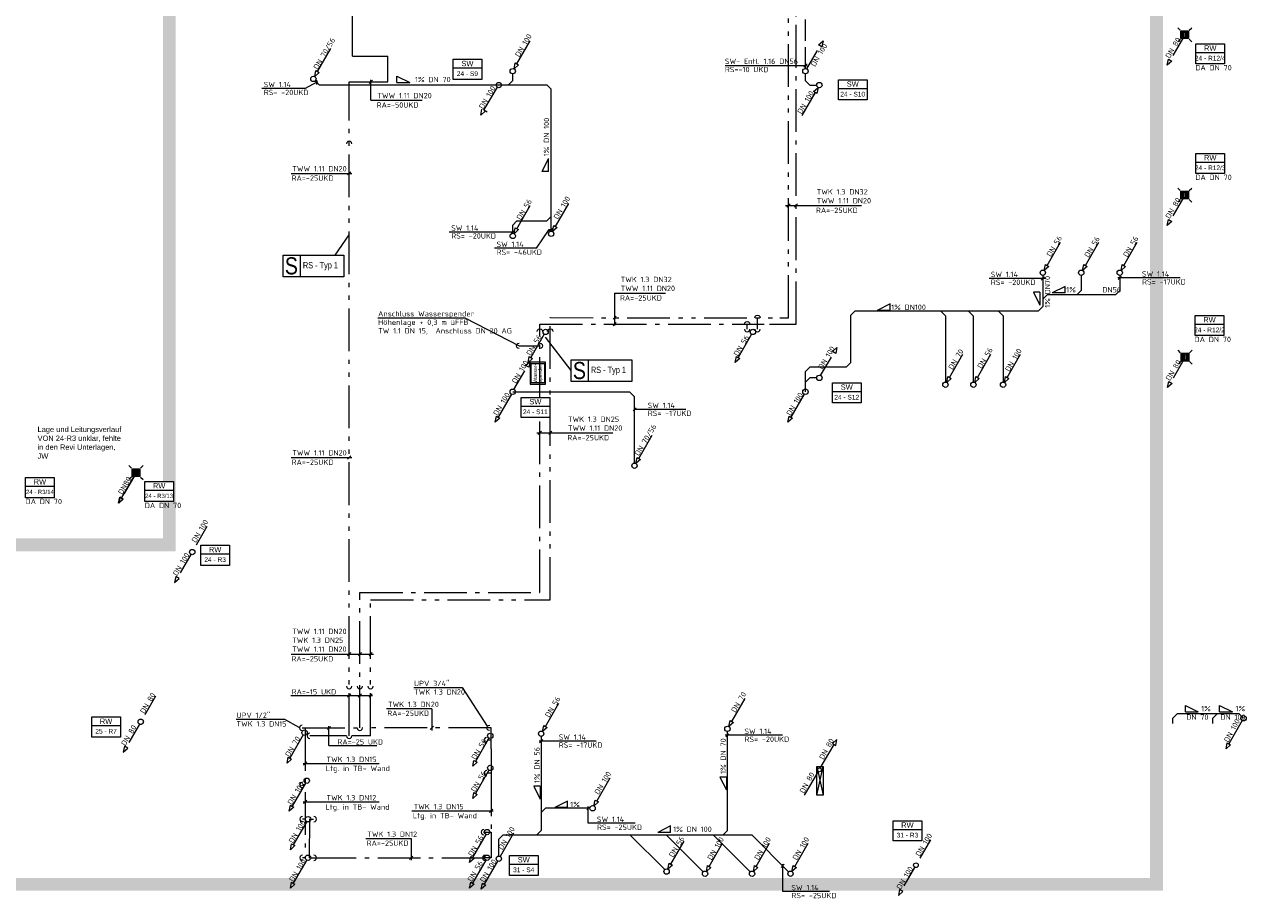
# Model space of a CAD drawing. Header units: metres. Extents: x -5 to 278, y -19 to 180.
# Tile 19 of 59: x 68 to 97, y 62 to 82. Entities that reach past the tile are written whole.
import ezdxf
from ezdxf.enums import TextEntityAlignment as Align

# ---------------------------------------------------------------- set-up
doc = ezdxf.new("R2010")
doc.units = ezdxf.units.M
doc.header["$LTSCALE"] = 0.1
for name, pattern in [('_PGMM_Ge_2Pkt', [16, 10, -2, 0, -2, 0, -2]), ('_PGMM_Ge_Ku', [6.5, 5, -1.5]), ('_PGMM_Ge_Pkt', [14, 10, -2, 0, -2])]:
    doc.linetypes.add(name, pattern=pattern)
doc.layers.get('0').update_dxf_attribs({"linetype": 'CONTINUOUS', "lineweight": 20})
for name, color, linetype, lineweight in [('A_TWW Bereiter_4', 34, 'CONTINUOUS', 20), ('S_Ablauf', 250, 'CONTINUOUS', 20), ('S_Fallstrangentlüftung', 24, '_PGMM_Ge_Ku', 20), ('S_Fallstrangentlüftung TXT', 24, 'CONTINUOUS', 20), ('S_Feuerlöschleitung trocken', 90, '_PGMM_FLT', 20), ('S_Feuerlöschleitung trocken TXT', 52, 'CONTINUOUS', 20), ('S_Kaltwasser', 90, '_PGMM_Ge_Pkt', 20), ('S_Regenwasser', 162, '_PGMM_Ge_Ku', 20), ('S_Regenwasser TXT', 162, 'CONTINUOUS', 20), ('S_Schmutzwasser', 34, 'CONTINUOUS', 20), ('S_Schmutzwasser TXT', 34, 'CONTINUOUS', 20), ('S_Stempel Schott', 125, 'CONTINUOUS', 20), ('S_TXT Strang RW', 140, 'CONTINUOUS', 20), ('S_TXT Strang SW', 30, 'CONTINUOUS', 20), ('S_TXT_W+K+Z', 125, 'CONTINUOUS', 20), ('S_Warmwasser', 10, '_PGMM_Ge_2Pkt', 20), ('S_Wasserspender', 210, 'CONTINUOUS', 20)]:
    doc.layers.add(name, color=color, linetype=linetype, lineweight=lineweight)
doc.styles.add('ACS_ISOCT', font='ISOCT')
doc.styles.add('Arial', font='arial.ttf')
doc.styles.add('ARIAL_NARROW', font='ARIALN.TTF')
doc.styles.get("Standard").update_dxf_attribs({"font": 'isocp.shx', "height": 0.001})
doc.linetypes.add('_PGMM_FLT', pattern='A,8,0,["FLT",ACS_ISOCT,S=1,R=0,X=0,Y=-0.5],-3.2', length=11.2)

# ---------------------------------------------------------------- blocks, each defined once
blk = doc.blocks.new('Wasserspender')
at = {"color": 0, "linetype": 'ByBlock'}
for points in [[(0, -0.36), (0.515, -0.36), (0.515, 0), (0, 0)], [(0.031, -0.022), (0.484, -0.022), (0.484, -0.338), (0.031, -0.338)]]:
    blk.add_lwpolyline(points, close=True, dxfattribs=at)
at = {"color": 0, "linetype": 'ByBlock', "insert": (0.038, -0.077), "char_height": 0.085, "attachment_point": 1, "rotation": 360, "line_spacing_factor": 0.78, "style": 'Arial'}
blk.add_mtext('Wasser-\\Pspender', dxfattribs=at)
blk = doc.blocks.new('Ablauf')
at = {"color": 0, "linetype": 'ByBlock'}
for p, q in [((-0.105, 0.105), (-0.165, 0.165)), ((-0.09, 0.09), (0.09, 0.09)), ((-0.09, -0.09), (-0.09, 0.09)), ((0.075, 0.075), (-0.075, 0.075)), ((-0.075, 0.075), (-0.075, -0.075)), ((-0.045, 0.075), (-0.045, -0.075)), ((-0.015, -0.075), (-0.015, 0.075)), ((0.015, 0.075), (0.015, -0.075)), ((0.045, -0.075), (0.045, 0.075)), ((0.075, -0.075), (0.075, 0.075)), ((0.09, 0.09), (0.09, -0.09)), ((0.105, 0.105), (0.165, 0.165)), ((-0.105, -0.105), (-0.165, -0.165)), ((0.09, -0.09), (-0.09, -0.09)), ((-0.075, -0.075), (0.075, -0.075)), ((0.105, -0.105), (0.165, -0.165))]:
    blk.add_line(p, q, dxfattribs=at)
blk = doc.blocks.new('Feuerlöschschrank')
at = {"color": 0, "linetype": 'ByBlock'}
blk.add_lwpolyline([(0.15, 0), (0, 0), (0, 0.67), (0.15, 0.67)], close=True, dxfattribs=at)
for points in [[(0, 0), (0.15, 0.67)], [(0, 0.67), (0.15, 0)]]:
    blk.add_lwpolyline(points, dxfattribs=at)
blk = doc.blocks.new('*U26')
at = {"color": 0, "linetype": 'ByBlock'}
blk.add_wipeout([(0, 0), (0.671, 0), (0.671, -0.473), (0, -0.473)], dxfattribs=at)
blk.add_lwpolyline([(0, 0), (0.671, 0), (0.671, -0.473), (0, -0.473)], close=True, dxfattribs=at)
blk.add_lwpolyline([(0, -0.203), (0.671, -0.203)], dxfattribs=at)
blk.add_lwpolyline([(0, -0.203), (0.671, -0.203)], dxfattribs=at)
at = {"color": 0, "linetype": 'ByBlock', "insert": (0.336, -0.102), "char_height": 0.125, "width": 0.20598, "attachment_point": 5, "style": 'ACS_ISOCT'}
blk.add_mtext('{\\fArial|b0|i0|c0|p34;SW}', dxfattribs=at)
at = {"color": 0, "linetype": 'ByBlock', "style": 'Arial'}
blk.add_attdef('STRANG_NR.', text='', height=0.11, dxfattribs=at).set_placement((0.336, -0.338), align=Align.MIDDLE_CENTER)
blk = doc.blocks.new('*U27')
at = {"color": 0, "linetype": 'ByBlock'}
blk.add_wipeout([(0, 0), (0.671, 0), (0.671, -0.473), (0, -0.473)], dxfattribs=at)
blk.add_lwpolyline([(0, 0), (0.671, 0), (0.671, -0.473), (0, -0.473)], close=True, dxfattribs=at)
blk.add_lwpolyline([(0, -0.203), (0.671, -0.203)], dxfattribs=at)
blk.add_lwpolyline([(0, -0.203), (0.671, -0.203)], dxfattribs=at)
at = {"color": 0, "linetype": 'ByBlock', "insert": (0.336, -0.102), "char_height": 0.125, "width": 0.20598, "attachment_point": 5, "style": 'ACS_ISOCT'}
blk.add_mtext('{\\fArial|b0|i0|c0|p34;RW}', dxfattribs=at)
at = {"color": 0, "linetype": 'ByBlock', "style": 'Arial'}
blk.add_attdef('STRANG_NR.', text='', height=0.11, dxfattribs=at).set_placement((0.336, -0.338), align=Align.MIDDLE_CENTER)
blk = doc.blocks.new('*U29')
at = {"color": 0, "linetype": 'ByBlock'}
blk.add_wipeout([(0, 0), (0.671, 0), (0.671, -0.473), (0, -0.473)], dxfattribs=at)
blk.add_lwpolyline([(0, 0), (0.671, 0), (0.671, -0.473), (0, -0.473)], close=True, dxfattribs=at)
blk.add_lwpolyline([(0, -0.203), (0.671, -0.203)], dxfattribs=at)
blk.add_lwpolyline([(0, -0.203), (0.671, -0.203)], dxfattribs=at)
at = {"color": 0, "linetype": 'ByBlock', "insert": (0.336, -0.102), "char_height": 0.125, "width": 0.20598, "attachment_point": 5, "style": 'ACS_ISOCT'}
blk.add_mtext('{\\fArial|b0|i0|c0|p34;SW}', dxfattribs=at)
at = {"color": 0, "linetype": 'ByBlock', "style": 'Arial'}
blk.add_attdef('STRANG_NR.', text='', height=0.11, dxfattribs=at).set_placement((0.336, -0.338), align=Align.MIDDLE_CENTER)

msp = doc.modelspace()

# ---------------------------------------------------------------- linework, layer by layer
at = {"layer": 'A_TWW Bereiter_4', "const_width": 0.3}
for points in [[(94.14, 121.061), (-4.238, 121.061), (-4.238, 62.226), (94.14, 62.226)], [(56.64, 98.361), (71.04, 98.361), (71.04, 70.171), (56.64, 70.171)]]:
    msp.add_lwpolyline(points, close=True, dxfattribs=at)
at = {"layer": 'S_Fallstrangentlüftung'}
for p, q in [((85.925, 81.312), (85.925, 84.948)), ((85.956, 81.304), (86.269, 81.845)), ((86.23, 81.868), (86.336, 81.962)), ((86.308, 81.823), (86.23, 81.868)), ((86.336, 81.962), (86.308, 81.823)), ((85.925, 81.025), (85.925, 81.188)), ((86.025, 80.925), (85.925, 81.025)), ((86.025, 80.925), (86.188, 80.926)), ((86.281, 74.129), (86.594, 74.67)), ((86.555, 74.693), (86.661, 74.787)), ((86.633, 74.648), (86.555, 74.693)), ((86.661, 74.787), (86.633, 74.648)), ((79.105, 73.804), (79.417, 74.345)), ((79.378, 74.368), (79.485, 74.462)), ((79.456, 74.323), (79.378, 74.368)), ((79.485, 74.462), (79.456, 74.323)), ((85.925, 73.975), (86.025, 74.075)), ((86.186, 74.075), (86.025, 74.075))]:
    msp.add_line(p, q, dxfattribs=at)
at = {"layer": 'S_Fallstrangentlüftung', "linetype": 'Continuous'}
for centre in [(85.925, 81.25), (86.25, 74.075)]:
    msp.add_ellipse(centre, major_axis=(0, 0.0625), ratio=1, start_param=-1.570796, end_param=4.712389, dxfattribs=at)
at = {"layer": 'S_Fallstrangentlüftung TXT'}
for p, q in [((84.044, 81.383), (85.964, 81.383)), ((85.888, 81.346), (85.963, 81.421))]:
    msp.add_line(p, q, dxfattribs=at)
at = {"layer": 'S_Feuerlöschleitung trocken', "linetype": 'Continuous', "ltscale": 2}
for p, q in [((86.661, 65.616), (86.555, 65.522)), ((86.633, 65.477), (86.661, 65.616)), ((86.555, 65.522), (86.633, 65.477))]:
    msp.add_line(p, q, dxfattribs=at)
at = {"layer": 'S_Feuerlöschleitung trocken', "linetype": '_PGMM_FLT', "ltscale": 2}
for p, q in [((86.272, 64.943), (86.594, 65.5)), ((85.906, 64.309), (86.228, 64.866))]:
    msp.add_line(p, q, dxfattribs=at)
at = {"layer": 'S_Feuerlöschleitung trocken', "linetype": 'Continuous'}
msp.add_ellipse((86.25, 64.904), major_axis=(0, 0.0445), ratio=1, start_param=-1.570796, end_param=4.712389, dxfattribs=at)
at = {"layer": 'S_Kaltwasser'}
for p, q in [((85.704, 75.332), (85.704, 84.593)), ((79.709, 69.058), (79.709, 75.332)), ((79.709, 75.332), (84.957, 75.332)), ((84.559, 75.213), (84.559, 75.332)), ((85.082, 75.332), (85.704, 75.332)), ((79.225, 74.825), (79.709, 74.825)), ((75.5, 69.058), (79.709, 69.058)), ((75.5, 65.885), (75.5, 69.058)), ((74.146, 65.885), (75.437, 65.885)), ((74.217, 65.885), (74.217, 62.85)), ((78.571, 65.885), (75.562, 65.885)), ((78.57, 65.598), (78.57, 65.885)), ((78.571, 65.598), (78.475, 65.598)), ((78.571, 65.394), (78.571, 65.598)), ((78.571, 65.394), (78.57, 64.824)), ((78.57, 64.824), (78.475, 64.824)), ((78.57, 64.824), (78.57, 63.45)), ((74.217, 64.551), (74.155, 64.551)), ((74.217, 63.75), (74.155, 63.75)), ((74.316, 63.75), (74.315, 62.85)), ((74.316, 63.75), (74.415, 63.75)), ((78.39, 63.449), (78.57, 63.45)), ((78.57, 63.45), (78.57, 62.848)), ((74.217, 62.85), (74.155, 62.85)), ((74.316, 62.85), (74.415, 62.85)), ((74.415, 62.85), (78.4, 62.848)), ((78.57, 62.848), (78.4, 62.848))]:
    msp.add_line(p, q, dxfattribs=at)
at = {"layer": 'S_Kaltwasser', "linetype": 'Continuous', "extrusion": (0, 0, -1)}
for centre, major_axis, start_param, end_param in [((79.709, 75.16), (0.0442, 0.0442), 3.923368, 7.080795), ((84.559, 75.332), (0, 0.0625), 4.708766, 7.866194), ((79.225, 74.825), (-0.0442, 0.0442), 3.923368, 7.080795), ((79.709, 74.825), (0.0442, -0.0442), 3.923368, 7.080795), ((78.535, 65.885), (-0.0442, 0.0442), 3.923368, 7.080795)]:
    msp.add_ellipse(centre, major_axis=major_axis, ratio=1, start_param=start_param, end_param=end_param, dxfattribs=at)
at = {"layer": 'S_Kaltwasser', "linetype": 'Continuous'}
for centre, major_axis in [((84.559, 75.213), (0, -0.0625)), ((75.5, 66.862), (0, -0.0625)), ((74.146, 65.885), (-0.0625, 0)), ((75.5, 65.885), (0, -0.0625)), ((78.465, 65.598), (-0.0625, 0)), ((78.467, 64.824), (-0.0625, 0)), ((74.155, 64.551), (-0.0625, 0)), ((74.155, 63.75), (-0.0625, 0)), ((74.421, 63.75), (0.0625, 0)), ((78.401, 63.447), (-0.0625, 0)), ((74.155, 62.85), (-0.0625, 0)), ((74.421, 62.85), (0.0625, 0)), ((78.428, 62.847), (-0.0625, 0))]:
    msp.add_ellipse(centre, major_axis=major_axis, ratio=1, start_param=4.708766, end_param=7.866194, dxfattribs=at)
at = {"layer": 'S_Regenwasser'}
for p, q in [((94.769, 82.048), (94.456, 81.506)), ((94.389, 81.389), (94.417, 81.529)), ((94.495, 81.484), (94.389, 81.389)), ((94.417, 81.529), (94.495, 81.484)), ((94.769, 78.298), (94.456, 77.756)), ((94.389, 77.639), (94.417, 77.779)), ((94.495, 77.734), (94.389, 77.639)), ((94.417, 77.779), (94.495, 77.734)), ((94.776, 74.505), (94.464, 73.964)), ((94.396, 73.847), (94.425, 73.987)), ((94.425, 73.987), (94.503, 73.942)), ((94.503, 73.942), (94.396, 73.847)), ((70.234, 71.801), (69.922, 71.26)), ((69.854, 71.143), (69.883, 71.282)), ((69.961, 71.237), (69.854, 71.143)), ((69.883, 71.282), (69.961, 71.237)), ((71.919, 70.595), (71.606, 70.054)), ((71.544, 69.946), (71.231, 69.405)), ((71.192, 69.427), (71.164, 69.288)), ((71.164, 69.288), (71.27, 69.382)), ((71.27, 69.382), (71.192, 69.427)), ((70.714, 66.627), (70.401, 66.085)), ((70.339, 65.977), (70.026, 65.436)), ((69.987, 65.458), (69.959, 65.319)), ((69.959, 65.319), (70.065, 65.413)), ((70.065, 65.413), (69.987, 65.458)), ((88.854, 63.27), (88.541, 62.729)), ((88.479, 62.621), (88.166, 62.08)), ((88.127, 62.102), (88.099, 61.963)), ((88.099, 61.963), (88.205, 62.057)), ((88.205, 62.057), (88.127, 62.102))]:
    msp.add_line(p, q, dxfattribs=at)
at = {"layer": 'S_Regenwasser', "linetype": 'Continuous'}
for p, q in [((69.922, 71.259), (70.234, 71.801)), ((69.883, 71.282), (69.855, 71.143)), ((69.855, 71.143), (69.961, 71.237)), ((69.961, 71.237), (69.883, 71.282))]:
    msp.add_line(p, q, dxfattribs=at)
at = {"layer": 'S_Regenwasser'}
msp.add_circle((70.37, 66.031), 0.0625, dxfattribs=at)
at = {"layer": 'S_Regenwasser', "linetype": 'Continuous'}
for centre, major_axis in [((94.8, 82.102), (0, 0.0625)), ((94.8, 78.352), (0, 0.0625)), ((94.808, 74.56), (0, 0.0625)), ((71.575, 70), (0, 0.0625)), ((88.51, 62.675), (0, 0.055))]:
    msp.add_ellipse(centre, major_axis=major_axis, ratio=1, start_param=-1.570796, end_param=4.712389, dxfattribs=at)
at = {"layer": 'S_Regenwasser'}
msp.add_ellipse((70.265, 71.855), major_axis=(0, 0.0625), ratio=1, start_param=-1.570796, end_param=4.712389, dxfattribs=at)
at = {"layer": 'S_Schmutzwasser'}
for p, q in [((74.509, 81.24), (74.822, 81.782)), ((79.174, 81.421), (79.486, 81.962)), ((74.442, 81.123), (74.47, 81.263)), ((74.548, 81.218), (74.442, 81.123)), ((74.47, 81.263), (74.548, 81.218)), ((79.075, 81.03), (79.075, 81.187)), ((79.106, 81.304), (79.135, 81.444)), ((79.213, 81.399), (79.106, 81.304)), ((79.135, 81.444), (79.213, 81.399)), ((74.549, 80.93), (74.455, 81.025)), ((74.549, 80.93), (79.875, 80.93)), ((78.975, 80.93), (79.075, 81.03)), ((79.875, 80.93), (79.975, 80.83)), ((78.708, 80.879), (78.395, 80.338)), ((79.975, 77.506), (79.975, 80.83)), ((86.151, 80.754), (85.839, 80.213)), ((86.112, 80.776), (86.219, 80.871)), ((86.19, 80.731), (86.112, 80.776)), ((86.219, 80.871), (86.19, 80.731)), ((78.328, 80.221), (78.356, 80.36)), ((78.399, 80.344), (78.477, 80.299)), ((78.434, 80.315), (78.328, 80.221)), ((79.174, 77.566), (79.486, 78.107)), ((80.074, 77.616), (80.386, 78.157)), ((79.075, 77.647), (79.175, 77.747)), ((79.175, 77.747), (79.875, 77.747)), ((79.875, 77.747), (79.975, 77.847)), ((79.075, 77.457), (79.075, 77.647)), ((79.106, 77.449), (79.135, 77.589)), ((79.213, 77.544), (79.106, 77.449)), ((79.135, 77.589), (79.213, 77.544)), ((80.006, 77.499), (80.035, 77.639)), ((80.113, 77.594), (80.006, 77.499)), ((80.035, 77.639), (80.113, 77.594)), ((91.578, 76.706, 3.88), (91.89, 77.247, 3.88)), ((92.478, 76.706, 3.88), (92.79, 77.247, 3.88)), ((93.378, 76.706), (93.69, 77.247)), ((91.51, 76.589, 3.88), (91.539, 76.729, 3.88)), ((91.617, 76.684, 3.88), (91.51, 76.589, 3.88)), ((91.539, 76.729, 3.88), (91.617, 76.684, 3.88)), ((92.41, 76.589, 3.88), (92.439, 76.729, 3.88)), ((92.517, 76.684, 3.88), (92.41, 76.589, 3.88)), ((92.439, 76.729, 3.88), (92.517, 76.684, 3.88)), ((93.31, 76.589), (93.339, 76.729)), ((93.417, 76.684), (93.31, 76.589)), ((93.339, 76.729), (93.417, 76.684)), ((91.479, 76.472), (91.479, 75.743)), ((92.379, 76.472), (92.379, 76.12)), ((93.279, 76.472), (93.279, 76.12)), ((91.579, 76.02), (91.479, 75.92)), ((93.179, 76.02), (91.579, 76.02)), ((92.279, 76.02), (92.379, 76.12)), ((93.179, 76.02), (93.279, 76.12)), ((91.371, 75.635), (91.479, 75.743)), ((86.977, 75.535), (87.077, 75.635)), ((86.977, 75.535), (86.977, 74.424)), ((91.371, 75.635), (87.077, 75.635)), ((89.2, 75.53), (89.1, 75.63)), ((89.2, 75.53), (89.2, 73.977)), ((89.852, 75.53), (89.752, 75.63)), ((89.852, 75.53), (89.852, 73.977)), ((90.549, 75.53), (90.449, 75.63)), ((90.549, 75.53), (90.549, 73.977)), ((79.814, 75.096), (79.501, 74.555)), ((84.664, 75.096), (84.351, 74.555)), ((79.434, 74.438), (79.462, 74.577)), ((79.462, 74.577), (79.54, 74.532)), ((84.284, 74.438), (84.312, 74.577)), ((84.312, 74.577), (84.39, 74.532)), ((89.299, 74.086), (89.611, 74.627)), ((89.954, 74.086), (90.266, 74.627)), ((90.649, 74.086), (90.961, 74.627)), ((79.54, 74.532), (79.434, 74.438)), ((84.39, 74.532), (84.284, 74.438)), ((85.925, 74.222), (86.025, 74.322)), ((86.875, 74.322), (86.025, 74.322)), ((86.977, 74.424), (86.875, 74.322)), ((85.925, 73.75), (85.925, 74.222)), ((89.231, 73.969), (89.26, 74.109)), ((89.338, 74.064), (89.231, 73.969)), ((89.26, 74.109), (89.338, 74.064)), ((89.886, 73.969), (89.915, 74.109)), ((89.993, 74.064), (89.886, 73.969)), ((89.915, 74.109), (89.993, 74.064)), ((90.581, 73.969), (90.61, 74.109)), ((90.688, 74.064), (90.581, 73.969)), ((90.61, 74.109), (90.688, 74.064)), ((79.044, 73.696), (78.731, 73.155)), ((79.074, 73.75), (81.809, 73.75)), ((81.809, 73.75), (81.927, 73.632)), ((85.894, 73.696), (85.581, 73.155)), ((81.927, 72.082, 3.88), (81.927, 73.632)), ((78.664, 73.038), (78.692, 73.177)), ((78.77, 73.132), (78.664, 73.038)), ((78.692, 73.177), (78.77, 73.132)), ((85.514, 73.038), (85.542, 73.177)), ((85.62, 73.132), (85.514, 73.038)), ((85.542, 73.177), (85.62, 73.132)), ((82.024, 72.191, 3.88), (82.336, 72.732, 3.88)), ((81.956, 72.074, 3.88), (81.985, 72.214, 3.88)), ((82.063, 72.169, 3.88), (81.956, 72.074, 3.88)), ((81.985, 72.214, 3.88), (82.063, 72.169, 3.88)), ((79.839, 65.921), (80.151, 66.462)), ((84.199, 66.036), (84.511, 66.577)), ((94.625, 66.212), (94.525, 66.112)), ((96.077, 66.212), (94.625, 66.212)), ((95.558, 66.212), (95.458, 66.112)), ((96.177, 66.112), (96.077, 66.212)), ((79.771, 65.804), (79.8, 65.944)), ((79.878, 65.899), (79.771, 65.804)), ((79.8, 65.944), (79.878, 65.899)), ((84.131, 65.919), (84.16, 66.058)), ((84.238, 66.013), (84.131, 65.919)), ((84.16, 66.058), (84.238, 66.013)), ((94.525, 65.991), (94.525, 66.112)), ((95.458, 65.991), (95.458, 66.112)), ((96.146, 66.058), (95.833, 65.517)), ((74.174, 65.721), (73.861, 65.179)), ((78.519, 65.646), (78.206, 65.104)), ((79.74, 65.687), (79.74, 63.483)), ((84.1, 63.483), (84.1, 65.802)), ((95.766, 65.4), (95.794, 65.539)), ((95.872, 65.494), (95.766, 65.4)), ((95.794, 65.539), (95.872, 65.494)), ((73.794, 65.063), (73.822, 65.202)), ((73.9, 65.157), (73.794, 65.063)), ((73.822, 65.202), (73.9, 65.157)), ((78.139, 64.988), (78.167, 65.127)), ((78.245, 65.082), (78.139, 64.988)), ((78.167, 65.127), (78.245, 65.082)), ((78.519, 64.896), (78.206, 64.354)), ((81.044, 64.176), (81.356, 64.717)), ((74.224, 64.596), (73.911, 64.054)), ((78.139, 64.238), (78.167, 64.377)), ((78.245, 64.332), (78.139, 64.238)), ((78.167, 64.377), (78.245, 64.332)), ((80.976, 64.059), (81.005, 64.199)), ((81.083, 64.154), (80.976, 64.059)), ((81.005, 64.199), (81.083, 64.154)), ((73.844, 63.937), (73.872, 64.077)), ((73.95, 64.032), (73.844, 63.937)), ((73.872, 64.077), (73.95, 64.032)), ((79.74, 63.905), (79.84, 64.005)), ((80.883, 64.005), (79.84, 64.005)), ((74.254, 63.696), (73.941, 63.154)), ((78.444, 63.396), (78.131, 62.854)), ((78.75, 63.283), (78.85, 63.383)), ((78.75, 62.883), (78.75, 63.283)), ((79.094, 63.42), (78.781, 62.879)), ((78.85, 63.383), (84.667, 63.383)), ((79.64, 63.383), (79.74, 63.483)), ((82.631, 62.57), (81.818, 63.383)), ((83.531, 62.519), (82.667, 63.383)), ((84.631, 62.519), (83.767, 63.383)), ((84, 63.383), (84.1, 63.483)), ((85.531, 62.519), (84.667, 63.383)), ((73.874, 63.037), (73.902, 63.177)), ((73.98, 63.132), (73.874, 63.037)), ((73.902, 63.177), (73.98, 63.132)), ((82.774, 62.697), (83.086, 63.238)), ((83.674, 62.646), (83.986, 63.187)), ((84.774, 62.646), (85.086, 63.187)), ((85.674, 62.646), (85.986, 63.187)), ((74.254, 62.796), (73.941, 62.254)), ((78.064, 62.737), (78.092, 62.877)), ((78.17, 62.832), (78.064, 62.737)), ((78.092, 62.877), (78.17, 62.832)), ((78.444, 62.794), (78.131, 62.253)), ((78.719, 62.771), (78.406, 62.23)), ((82.706, 62.58), (82.735, 62.719)), ((82.735, 62.719), (82.813, 62.674)), ((82.813, 62.674), (82.706, 62.58)), ((83.606, 62.529), (83.635, 62.668)), ((83.713, 62.623), (83.606, 62.529)), ((83.635, 62.668), (83.713, 62.623)), ((84.706, 62.529), (84.735, 62.668)), ((84.813, 62.623), (84.706, 62.529)), ((84.735, 62.668), (84.813, 62.623)), ((85.606, 62.529), (85.635, 62.668)), ((85.713, 62.623), (85.606, 62.529)), ((85.635, 62.668), (85.713, 62.623)), ((73.874, 62.137), (73.902, 62.277)), ((73.98, 62.232), (73.874, 62.137)), ((73.902, 62.277), (73.98, 62.232)), ((78.064, 62.136), (78.092, 62.275)), ((78.17, 62.23), (78.064, 62.136)), ((78.092, 62.275), (78.17, 62.23)), ((78.339, 62.113), (78.367, 62.252)), ((78.445, 62.207), (78.339, 62.113)), ((78.367, 62.252), (78.445, 62.207))]:
    msp.add_line(p, q, dxfattribs=at)
at = {"layer": 'S_Schmutzwasser', "linetype": 'Continuous'}
for centre in [(79.075, 81.25), (74.41, 81.069), (78.75, 80.925), (86.25, 80.925), (79.075, 77.395), (79.975, 77.445), (91.479, 76.535, 3.88), (92.379, 76.535, 3.88), (93.279, 76.535), (79.845, 75.15), (84.695, 75.15), (89.2, 73.915), (89.855, 73.915), (90.55, 73.915), (79.074, 73.75), (85.925, 73.75), (81.925, 72.02, 3.88), (96.177, 66.112), (84.1, 65.865), (74.205, 65.775), (78.55, 65.7), (79.74, 65.75), (78.55, 64.95), (74.255, 64.65), (80.945, 64.005), (74.285, 63.75), (78.475, 63.45), (74.285, 62.85), (78.475, 62.848), (78.75, 62.825), (82.675, 62.526), (83.575, 62.475), (84.675, 62.475), (85.575, 62.475)]:
    msp.add_ellipse(centre, major_axis=(0, 0.0625), ratio=1, start_param=-1.570796, end_param=4.712389, dxfattribs=at)
at = {"layer": 'S_Schmutzwasser TXT'}
for p, q in [((74.207, 80.845), (74.516, 81.006)), ((74.489, 80.938), (74.489, 81.044)), ((76.367, 80.983), (76.367, 81.133)), ((76.367, 81.133), (76.667, 80.983)), ((76.367, 80.983), (76.667, 80.983)), ((74.207, 80.845), (73.203, 80.845)), ((79.762, 78.906), (79.912, 79.206)), ((79.912, 78.906), (79.912, 79.206)), ((79.912, 78.906), (79.762, 78.906)), ((79.101, 77.487), (77.59, 77.487)), ((79.038, 77.452), (79.113, 77.527)), ((79.629, 77.108), (79.929, 77.543)), ((79.929, 77.543), (80.015, 77.543)), ((79.937, 77.505), (80.013, 77.581)), ((79.629, 77.108), (78.65, 77.108)), ((91.54, 76.403), (90.223, 76.403)), ((91.441, 76.364), (91.516, 76.439)), ((94.692, 76.412), (93.234, 76.412)), ((93.242, 76.375), (93.317, 76.45)), ((91.413, 76.079), (91.263, 76.079)), ((91.263, 76.079), (91.413, 75.779)), ((91.413, 76.079), (91.413, 75.779)), ((91.999, 76.213), (91.699, 76.063)), ((91.999, 76.063), (91.699, 76.063)), ((91.999, 76.063), (91.999, 76.213)), ((87.904, 75.805), (87.604, 75.655)), ((87.904, 75.655), (87.904, 75.805)), ((87.904, 75.655), (87.604, 75.655)), ((81.891, 73.301), (81.966, 73.376)), ((83.126, 73.338), (81.927, 73.338)), ((94.817, 66.261), (94.817, 66.411)), ((94.817, 66.411), (95.117, 66.261)), ((94.817, 66.261), (95.117, 66.261)), ((95.617, 66.261), (95.617, 66.411)), ((95.617, 66.411), (95.917, 66.261)), ((95.617, 66.261), (95.917, 66.261)), ((79.701, 65.539), (79.776, 65.614)), ((85.389, 65.714), (84.05, 65.714)), ((84.06, 65.674), (84.135, 65.75)), ((81.031, 65.578), (79.691, 65.578)), ((84.074, 64.734), (83.924, 64.734)), ((83.924, 64.734), (84.074, 64.434)), ((84.074, 64.734), (84.074, 64.434)), ((79.717, 64.522), (79.567, 64.522)), ((79.567, 64.522), (79.717, 64.222)), ((79.717, 64.522), (79.717, 64.222)), ((80.359, 64.172), (80.059, 64.022)), ((80.359, 64.022), (80.359, 64.172)), ((80.359, 64.022), (80.059, 64.022)), ((80.806, 63.967), (80.881, 64.043)), ((80.843, 63.654), (80.843, 64.044)), ((81.939, 63.654), (80.843, 63.654)), ((82.77, 63.592), (82.47, 63.442)), ((82.77, 63.442), (82.77, 63.592)), ((82.77, 63.442), (82.47, 63.442)), ((85.354, 62.62), (85.43, 62.696)), ((85.392, 62.056), (85.392, 62.701)), ((86.488, 62.056), (85.392, 62.056))]:
    msp.add_line(p, q, dxfattribs=at)
at = {"layer": 'S_Stempel Schott'}
for p, q in [((74.921, 76.943), (75.25, 77.425)), ((74.103, 76.943), (74.103, 76.443)), ((80.442, 74.248), (79.845, 75.029)), ((80.842, 74.494), (80.842, 73.994))]:
    msp.add_line(p, q, dxfattribs=at)
for points in [[(73.703, 76.943), (75.122, 76.943), (75.122, 76.443), (73.703, 76.443)], [(80.442, 74.494), (81.862, 74.494), (81.862, 73.994), (80.442, 73.994)]]:
    msp.add_lwpolyline(points, close=True, dxfattribs=at)
at = {"layer": 'S_TXT_W+K+Z'}
for p, q in [((75.718, 80.962), (75.794, 81.038)), ((75.756, 80.571), (75.756, 81.049)), ((75.756, 80.571), (76.953, 80.571)), ((75.212, 78.823), (75.288, 78.898)), ((73.891, 78.86), (75.309, 78.86)), ((85.461, 78.107), (87.24, 78.107)), ((85.491, 78.07), (85.567, 78.145)), ((85.666, 78.07), (85.742, 78.145)), ((81.46, 76.056), (82.653, 76.056)), ((81.46, 76.056), (81.46, 75.297)), ((75.919, 75.483), (77.953, 75.483)), ((77.953, 75.483), (79.225, 74.825)), ((81.423, 75.446), (81.498, 75.521)), ((81.423, 75.295), (81.498, 75.37)), ((79.672, 72.75), (79.747, 72.826)), ((79.919, 72.75), (79.994, 72.826)), ((79.642, 72.788), (81.42, 72.788)), ((75.212, 72.176), (75.288, 72.251)), ((73.891, 72.213), (75.309, 72.213)), ((73.888, 67.614), (75.818, 67.614)), ((75.21, 67.576), (75.285, 67.651)), ((75.463, 67.576), (75.538, 67.651)), ((75.712, 67.576), (75.788, 67.651)), ((76.76, 66.832), (77.889, 66.832)), ((77.889, 66.832), (78.475, 65.926)), ((73.886, 66.645), (75.793, 66.645)), ((75.212, 66.608), (75.288, 66.683)), ((75.462, 66.608), (75.538, 66.683)), ((75.712, 66.608), (75.788, 66.683)), ((76.118, 66.338), (77.184, 66.338)), ((77.184, 66.336), (77.184, 65.829)), ((72.605, 66.087), (73.733, 66.087)), ((73.733, 66.087), (74.068, 65.907)), ((74.737, 65.846, 3.285), (74.812, 65.922, 3.285)), ((74.774, 65.476, 3.285), (74.774, 65.928, 3.285)), ((77.146, 65.849), (77.221, 65.924)), ((74.774, 65.476, 3.285), (75.897, 65.476, 3.285)), ((74.174, 65.051), (75.95, 65.051)), ((74.179, 65.014), (74.254, 65.089)), ((74.174, 64.154), (75.95, 64.154)), ((74.179, 64.117), (74.254, 64.192)), ((76.718, 63.945), (78.619, 63.945)), ((78.532, 63.907), (78.608, 63.982)), ((75.635, 63.301), (76.701, 63.301)), ((76.701, 63.298), (76.701, 62.791)), ((76.663, 62.811), (76.738, 62.887))]:
    msp.add_line(p, q, dxfattribs=at)
at = {"layer": 'S_Warmwasser'}
for p, q in [((75.327, 81.6), (75.327, 90.328)), ((85.529, 75.481), (85.529, 84.443)), ((75.327, 81.6), (76.15, 81.6)), ((76.15, 81), (76.15, 81.6)), ((75.25, 65.7), (75.25, 81)), ((75.25, 81), (76.15, 81)), ((79.955, 68.883), (79.955, 75.484)), ((79.955, 75.484), (85.203, 75.482)), ((84.805, 75.213), (84.805, 75.481)), ((85.328, 75.481), (85.529, 75.481)), ((75.75, 68.883), (79.955, 68.883)), ((75.75, 65.7), (75.75, 68.883)), ((75.185, 65.7), (74.329, 65.7)), ((75.75, 65.7), (75.308, 65.7))]:
    msp.add_line(p, q, dxfattribs=at)
at = {"layer": 'S_Warmwasser', "linetype": 'Continuous'}
for centre, major_axis in [((75.25, 79.551), (0, 0.0625)), ((84.805, 75.213), (0, -0.0625)), ((75.25, 66.862), (0, -0.0625)), ((75.75, 66.862), (0, -0.0625)), ((74.325, 65.7), (-0.0625, 0)), ((75.248, 65.7), (0, -0.0625))]:
    msp.add_ellipse(centre, major_axis=major_axis, ratio=1, start_param=4.708766, end_param=7.866194, dxfattribs=at)
at = {"layer": 'S_Warmwasser', "linetype": 'Continuous', "extrusion": (0, 0, -1)}
for centre, major_axis, start_param, end_param in [((84.805, 75.481), (0, 0.0625), 4.708766, 7.866194), ((79.955, 75.16), (0.0442, 0.0442), 3.923368, 7.080795)]:
    msp.add_ellipse(centre, major_axis=major_axis, ratio=1, start_param=start_param, end_param=end_param, dxfattribs=at)

# ---------------------------------------------------------------- block references
at = {"layer": 'S_Ablauf'}
for p in [(94.8, 82.102), (94.8, 78.352), (94.808, 74.56), (70.26, 71.859)]:
    msp.add_blockref('Ablauf', p, dxfattribs=at)
at = {"layer": 'S_Feuerlöschleitung trocken', "linetype": 'Continuous'}
msp.add_blockref('Feuerlöschschrank', (86.19, 64.316), dxfattribs=at)
at = {"layer": 'S_TXT Strang RW'}
for p, values in [((95.061, 79.328), {'STRANG_NR.': '24 - R12/3'}), ((95.043, 75.536), {'STRANG_NR.': '24 - R12/2'})]:
    msp.add_blockref('*U27', p, dxfattribs=at).add_auto_attribs(values)
at = {"layer": 'S_Wasserspender', "rotation": 90}
msp.add_blockref('Wasserspender', (79.483, 73.926), dxfattribs=at)

# ---------------------------------------------------------------- texts
at = {"layer": 'S_Fallstrangentlüftung TXT', "lineweight": 30}
for p in [(86.147, 81.343), (86.323, 74.262), (79.151, 73.931)]:
    msp.add_text('DN 100', height=0.125, rotation=59.2913, dxfattribs=at).set_placement(p)
for s, p in [('SW- Entl. 1.16 DN56', (84.04, 81.419)), ('RS=-10 UKD', (84.04, 81.227))]:
    msp.add_text(s, height=0.125, dxfattribs=at).set_placement(p)
at = {"layer": 'S_Feuerlöschleitung trocken TXT', "lineweight": 30}
for p in [(86.348, 65.133), (85.89, 64.343)]:
    msp.add_text('DN 80', height=0.125, rotation=61.3658, dxfattribs=at).set_placement(p)
at = {"layer": 'S_Regenwasser TXT', "lineweight": -3}
for s, p in [('DN 80', (94.446, 81.537)), ('DN 80', (94.446, 77.787)), ('DN 80', (94.454, 73.995)), ('DN 100', (71.659, 70.207)), ('DN 100', (71.219, 69.43)), ('DN 80', (70.454, 66.208)), ('DN 80', (70.01, 65.454)), ('DN 100', (88.598, 62.867)), ('DN 100', (88.153, 62.094))]:
    msp.add_text(s, height=0.125, rotation=59.2913, dxfattribs=at).set_placement(p)
at = {"layer": 'S_Regenwasser TXT'}
msp.add_text('DN80', height=0.125, rotation=60, dxfattribs=at).set_placement((69.939, 71.335))
at = {"layer": 'S_Regenwasser TXT', "color": 1, "insert": (67.956, 72.934), "char_height": 0.125, "width": 2.07345, "attachment_point": 1}
msp.add_mtext('{\\fArial|b0|i0|c0|p34;Lage und Leitungsverlauf VON 24-R3 unklar, fehlte in den Revi Unterlagen, JW}', dxfattribs=at)
at = {"layer": 'S_Schmutzwasser TXT'}
for s, rotation, p in [('DN 100', 59.2913, (79.228, 81.569)), ('DN 70/56', 59.2913, (74.509, 81.278)), ('DN 100', 59.2913, (78.382, 80.353)), ('DN 100', 59.2913, (85.832, 80.237)), ('1%%% DN 100', 90, (79.927, 79.259)), ('DN 100', 59.2913, (80.129, 77.772)), ('DN 56', 59.2913, (79.262, 77.756)), ('DN 56', 59.2913, (91.666, 76.898)), ('DN 56', 59.2913, (92.55, 76.88)), ('DN 56', 59.2913, (93.456, 76.887)), ('1%%% DN70', 90, (91.652, 75.716)), ('DN 56', 59.2913, (79.493, 74.585)), ('DN 56', 59.2913, (84.343, 74.572)), ('DN 70', 59.2913, (89.368, 74.255)), ('DN 56', 59.2913, (90.046, 74.28)), ('DN 100', 59.2913, (90.695, 74.209)), ('DN 100', 59.2913, (78.718, 73.18)), ('DN 100', 59.2913, (85.577, 73.179)), ('DN 70/56', 59.2913, (82.025, 72.239)), ('DN 56', 59.2913, (79.929, 66.119)), ('DN 70', 59.2913, (84.284, 66.234)), ('1%%% DN 70', 90, (84.063, 64.809)), ('DN 100', 61.3658, (95.819, 65.536)), ('DN 70', 59.2913, (73.847, 65.196)), ('DN 56', 59.2913, (78.206, 65.132)), ('1%%% DN 56', 90, (79.706, 64.597)), ('DN 56', 59.2913, (78.195, 64.376)), ('DN 100', 59.2913, (81.086, 64.315)), ('DN 100', 59.2913, (73.904, 64.076)), ('DN 100', 59.2913, (73.932, 63.176)), ('DN 56', 59.2913, (78.13, 62.871)), ('DN 100', 59.2913, (78.834, 63.02)), ('DN 56', 59.2913, (82.828, 62.846)), ('DN 100', 59.2913, (83.727, 62.781)), ('DN 100', 59.2913, (84.826, 62.781)), ('DN 100', 59.2913, (85.721, 62.781)), ('DN 100', 59.2913, (73.941, 62.273)), ('DN 56', 59.2913, (78.117, 62.274)), ('DN 100', 59.2913, (78.406, 62.262))]:
    msp.add_text(s, height=0.125, rotation=rotation, dxfattribs=at).set_placement(p)
for s, p in [('1%%% DN 70', (76.789, 80.993)), ('1%%%       DN56', (92.027, 76.074)), ('1%%% DN100', (87.932, 75.666)), ('DN 70', (94.836, 66.076)), ('1%%% ', (95.186, 66.276)), ('DN 100', (95.636, 66.076)), ('1%%% ', (95.986, 66.276)), ('1%%%', (80.421, 64.033)), ('1%%% DN 100', (82.832, 63.453))]:
    msp.add_text(s, height=0.125, dxfattribs=at).set_placement(p)
at = {"layer": 'S_Schmutzwasser TXT', "char_height": 0.125, "width": 13.51068, "attachment_point": 1}
for s, insert in [('SW 1.14', (73.247, 81.001)), ('\\P\\PRS= -20UKD', (73.25, 81.233)), ('SW 1.14', (77.634, 77.643)), ('\\P\\PRS= -20UKD', (77.637, 77.875)), ('SW 1.14', (78.694, 77.264)), ('\\P\\PRS= -46UKD', (78.697, 77.495)), ('SW 1.14', (90.26, 76.559)), ('SW 1.14', (93.799, 76.568)), ('\\P\\PRS= -20UKD', (90.263, 76.791)), ('\\P\\PRS= -17UKD', (93.802, 76.8)), ('SW 1.14', (82.232, 73.494)), ('\\P\\PRS= -17UKD', (82.235, 73.726)), ('SW 1.14', (84.495, 65.87)), ('SW 1.14', (80.15, 65.734)), ('\\P\\PRS= -20UKD', (84.498, 66.101)), ('\\P\\PRS= -17UKD', (80.153, 65.965)), ('SW 1.14', (81.045, 63.81)), ('\\P\\PRS= -25UKD', (81.049, 64.042)), ('SW 1.14', (85.594, 62.212)), ('\\P\\PRS= -25UKD', (85.597, 62.444))]:
    msp.add_mtext(s, dxfattribs=dict(at, insert=insert))
at = {"layer": 'S_Stempel Schott', "style": 'ARIAL_NARROW'}
for s, height, p in [('S', 0.4, (73.743, 76.497)), ('RS - Typ 1', 0.15, (74.165, 76.637)), ('S', 0.4, (80.483, 74.048)), ('RS - Typ 1', 0.15, (80.905, 74.188))]:
    msp.add_text(s, height=height, dxfattribs=at).set_placement(p)
at = {"layer": 'S_TXT Strang RW'}
for p in [(67.675, 71.121), (70.465, 71.029)]:
    msp.add_text('DA DN 70', height=0.125, dxfattribs=at).set_placement(p)
at = {"layer": 'S_TXT_W+K+Z'}
for s, p in [('RA=-50UKD', (75.891, 80.397)), ('RA=-25UKD', (73.901, 78.686)), ('RA=-25UKD', (86.171, 77.933)), ('RA=-25UKD', (81.585, 75.883)), ('Anschluss Wasserspender ', (75.924, 75.514)), ('Höhenlage + 0,3 m üFFB', (75.924, 75.314)), ('TW 1.1 DN 15,  Anschluss DN 20 AG ', (75.924, 75.114)), ('RA=-25UKD', (80.352, 72.614)), ('RA=-25UKD', (73.901, 72.04)), ('RA=-25UKD', (73.898, 67.44)), ('RA=-15 UKD', (73.902, 66.668)), ('TWK 1.3 DN20', (76.765, 66.664)), ('UPV 3/4" ', (76.765, 66.864)), ('UPV 1/2" ', (72.61, 66.119)), ('RA=-25UKD', (76.139, 66.165)), ('TWK 1.3 DN15', (72.61, 65.919)), ('RA=-25 UKD', (74.973, 65.497, 3.285)), ('Ltg. in TB- Wand', (74.701, 64.877)), ('Ltg. in TB- Wand', (74.693, 63.974)), ('Ltg. in TB- Wand', (76.739, 63.771)), ('RA=-25UKD', (75.657, 63.127))]:
    msp.add_text(s, height=0.125, dxfattribs=at).set_placement(p)
at = {"layer": 'S_TXT_W+K+Z', "char_height": 0.125, "width": 13.51068, "attachment_point": 1}
for s, insert in [('TWW 1.11 DN20', (75.906, 80.741)), ('TWW 1.11 DN20', (73.915, 79.031)), ('\\PTWK 1.3 DN32\\PTWW 1.11 DN20', (86.186, 78.699)), ('\\PTWK 1.3 DN32\\PTWW 1.11 DN20', (81.599, 76.648)), ('\\PTWK 1.3 DN25\\PTWW 1.11 DN20', (80.366, 73.379)), ('TWW 1.11 DN20', (73.915, 72.384)), ('TWW 1.11 DN20\\PTWK 1.3 DN25\\PTWW 1.11 DN20', (73.913, 68.208)), ('TWK 1.3 DN20', (76.154, 66.5)), ('TWK 1.3 DN15', (74.716, 65.213)), ('TWK 1.3 DN12', (74.716, 64.316)), ('TWK 1.3 DN15', (76.754, 64.107)), ('TWK 1.3 DN12', (75.671, 63.462))]:
    msp.add_mtext(s, dxfattribs=dict(at, insert=insert))

# ---------------------------------------------------------------- next in the draw order: block references
at = {"layer": 'S_TXT Strang RW'}
for p, values in [((95.061, 81.893), {'STRANG_NR.': '24 - R12/4'}), ((69.223, 66.145), {'STRANG_NR.': '25 - R7'})]:
    msp.add_blockref('*U27', p, dxfattribs=at).add_auto_attribs(values)
ref = msp.add_blockref('*U27', (67.675, 71.745), dxfattribs=at)
ref.add_attrib('STRANG_NR.', '24 - R3/14', dxfattribs={"layer": '0', "color": 0, "linetype": 'ByBlock', "height": 0.1, "style": 'Arial'}).set_placement((68.011, 71.407), align=Align.MIDDLE_CENTER)
ref = msp.add_blockref('*U27', (70.465, 71.653), dxfattribs=at)
ref.add_attrib('STRANG_NR.', '24 - R3/13', dxfattribs={"layer": '0', "color": 0, "linetype": 'ByBlock', "height": 0.1, "style": 'Arial'}).set_placement((70.801, 71.315), align=Align.MIDDLE_CENTER)
at = {"layer": 'S_TXT Strang RW', "lineweight": -3}
for p, values in [((71.775, 70.162), {'STRANG_NR.': '24 - R3'}), ((87.975, 63.716), {'STRANG_NR.': '31 - R3'})]:
    msp.add_blockref('*U27', p, dxfattribs=at).add_auto_attribs(values)
at = {"layer": 'S_TXT Strang SW', "lineweight": -3}
for name, p, values in [('*U29', (77.679, 81.531), {'STRANG_NR.': '24 - S9'}), ('*U29', (86.695, 81.051), {'STRANG_NR.': '24 - S10'}), ('*U29', (86.555, 73.961), {'STRANG_NR.': '24 - S12'}), ('*U29', (79.269, 73.62), {'STRANG_NR.': '24 - S11'}), ('*U26', (78.996, 62.904), {'STRANG_NR.': '31 - S4'})]:
    msp.add_blockref(name, p, dxfattribs=at).add_auto_attribs(values)

# ---------------------------------------------------------------- next in the draw order: texts
at = {"layer": 'S_TXT Strang RW'}
for p in [(95.048, 78.705), (95.03, 74.913)]:
    msp.add_text('DA DN 70', height=0.125, dxfattribs=at).set_placement(p)

# ---------------------------------------------------------------- next in the draw order: linework, layer by layer
at = {"layer": 'S_Regenwasser', "linetype": 'Continuous'}
msp.add_circle((70.265, 71.855), 0.0625, dxfattribs=at)

# ---------------------------------------------------------------- next in the draw order: texts
at = {"layer": 'S_TXT Strang RW'}
msp.add_text('DA DN 70', height=0.125, dxfattribs=at).set_placement((95.048, 81.27))

doc.saveas('drawing.dxf')
